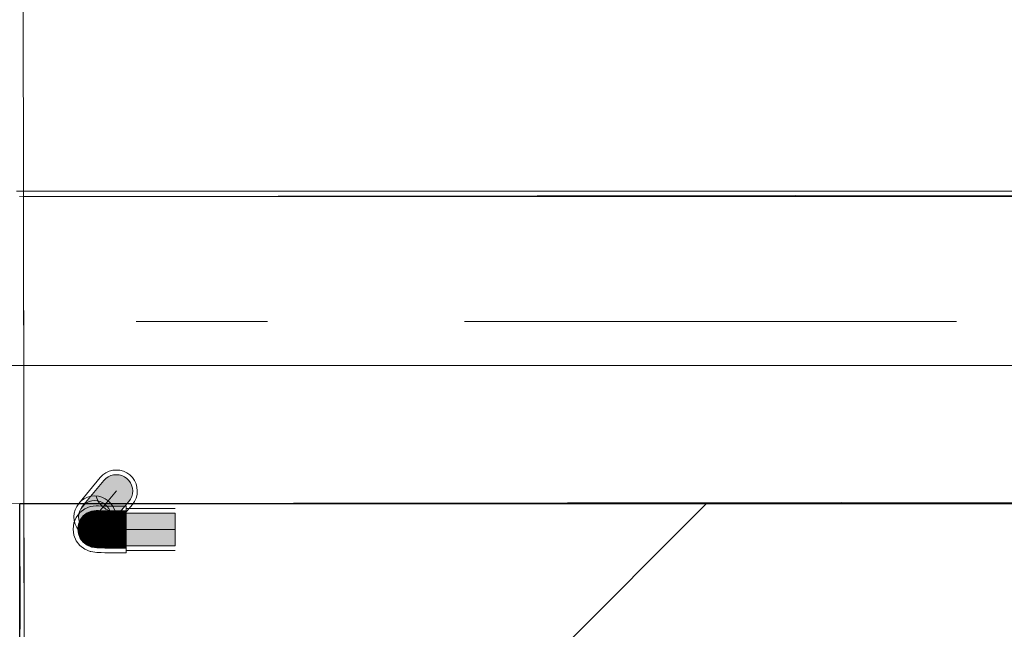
# Model space of a CAD drawing. Header units: millimetres. Extents: x -47038 to 86296, y -75637 to 48966.
# Tile 134 of 174: x -31913 to -30855, y 32450 to 33105. Entities that reach past the tile are written whole.
import ezdxf

# ---------------------------------------------------------------- set-up
doc = ezdxf.new("R2010")
doc.units = ezdxf.units.MM
for name, pattern in [('Przerywana', [564.444447, 282.222223, -282.222223]), ('Przerywana podwójnie', [109.361107, 52.916665, -21.166666, 14.111111, -21.166666]), ('Wipeout_Contour', [1000, 0, -1000])]:
    doc.linetypes.add(name, pattern=pattern)
for name, color, linetype, lineweight, true_color in [('103-Z Zakres opracowania_Nr_pióra__95', 7, 'Continuous', 140, 0x7c7c7c), ('153-Z Wodociągi_Nr_pióra__108', 7, 'Continuous', 20, 0x42bda7), ('153-Z Wodociągi_Nr_pióra__95', 7, 'Continuous', 20, 0x7c7c7c), ('410-K Osie główne_Nr_pióra__95', 7, 'Continuous', 20, 0x7c7c7c), ('420-K Ściany_Nr_pióra__95', 7, 'Continuous', 20, 0x7c7c7c), ('460 - Stropy_Nr_pióra__95', 7, 'Continuous', 20, 0x7c7c7c), ('Nowe_460 - Stropy_Nr_pióra__95', 7, 'Continuous', 13, 0x7c7c7c)]:
    doc.layers.add(name, color=color, linetype=linetype, lineweight=lineweight, true_color=true_color)
for name, color, linetype, lineweight in [('201-A Ppoż_Nr_pióra__31', 1, 'Continuous', 30), ('AP_zakres_Oopracowania', 7, 'Continuous', 5), ('XREF', 8, 'Continuous', 9)]:
    doc.layers.add(name, color=color, linetype=linetype, lineweight=lineweight)
doc.layers.add('420-K Ściany', color=7, linetype='Continuous')
doc.linetypes.add('PPOZ REI 60', pattern='A,0,[1,A.01 RZUT PARTERU1.Shx,S=1.984127,R=0,X=0,Y=0],-400,0', length=400)

# ---------------------------------------------------------------- blocks, each defined once
blk = doc.blocks.new('parter 2025.10.15')
at = {"layer": '153-Z Wodociągi_Nr_pióra__108', "linetype": 'Continuous', "lineweight": 5}
for points in [[(661.67, 2714.16), (661.92, 2714.33), (664.24, 2717.12), (663.99, 2716.94)], [(661.67, 2714.16), (661.92, 2714.33), (664.24, 2717.12), (663.99, 2716.94)], [(661.92, 2714.33), (662.19, 2714.46), (664.52, 2717.25), (664.24, 2717.12)], [(661.92, 2714.33), (662.19, 2714.46), (664.52, 2717.25), (664.24, 2717.12)], [(662.19, 2714.46), (662.49, 2714.54), (664.81, 2717.33), (664.52, 2717.25)], [(662.19, 2714.46), (662.49, 2714.54), (664.81, 2717.33), (664.52, 2717.25)], [(662.49, 2714.54), (662.79, 2714.57), (665.11, 2717.35), (664.81, 2717.33)], [(662.49, 2714.54), (662.79, 2714.57), (665.11, 2717.35), (664.81, 2717.33)], [(662.79, 2714.57), (663.1, 2714.54), (665.42, 2717.33), (665.11, 2717.35)], [(662.79, 2714.57), (663.1, 2714.54), (665.42, 2717.33), (665.11, 2717.35)], [(663.1, 2714.54), (663.39, 2714.47), (665.71, 2717.25), (665.42, 2717.33)], [(663.1, 2714.54), (663.39, 2714.47), (665.71, 2717.25), (665.42, 2717.33)], [(663.39, 2714.47), (663.67, 2714.34), (665.99, 2717.12), (665.71, 2717.25)], [(663.39, 2714.47), (663.67, 2714.34), (665.99, 2717.12), (665.71, 2717.25)], [(663.67, 2714.34), (663.92, 2714.16), (666.24, 2716.95), (665.99, 2717.12)], [(663.67, 2714.34), (663.92, 2714.16), (666.24, 2716.95), (665.99, 2717.12)], [(661.45, 2713.94), (661.67, 2714.16), (663.99, 2716.94), (663.78, 2716.73)], [(661.45, 2713.94), (661.67, 2714.16), (663.99, 2716.94), (663.78, 2716.73)], [(663.92, 2714.16), (664.13, 2713.95), (666.46, 2716.73), (666.24, 2716.95)], [(663.92, 2714.16), (664.13, 2713.95), (666.46, 2716.73), (666.24, 2716.95)], [(664.13, 2713.95), (664.31, 2713.7), (666.63, 2716.48), (666.46, 2716.73)], [(664.13, 2713.95), (664.31, 2713.7), (666.63, 2716.48), (666.46, 2716.73)], [(664.31, 2713.7), (664.44, 2713.42), (666.76, 2716.21), (666.63, 2716.48)], [(664.31, 2713.7), (664.44, 2713.42), (666.76, 2716.21), (666.63, 2716.48)], [(664.44, 2713.42), (664.52, 2713.13), (666.84, 2715.91), (666.76, 2716.21)], [(664.44, 2713.42), (664.52, 2713.13), (666.84, 2715.91), (666.76, 2716.21)], [(664.44, 2712.23), (664.31, 2711.95), (666.64, 2714.73), (666.77, 2715.01)], [(664.44, 2712.23), (664.31, 2711.95), (666.64, 2714.73), (666.77, 2715.01)], [(664.52, 2712.52), (664.44, 2712.23), (666.77, 2715.01), (666.84, 2715.31)], [(664.52, 2712.52), (664.44, 2712.23), (666.77, 2715.01), (666.84, 2715.31)], [(664.52, 2713.13), (664.55, 2712.83), (666.87, 2715.61), (666.84, 2715.91)], [(664.52, 2713.13), (664.55, 2712.83), (666.87, 2715.61), (666.84, 2715.91)], [(664.55, 2712.83), (664.52, 2712.52), (666.84, 2715.31), (666.87, 2715.61)], [(664.55, 2712.83), (664.52, 2712.52), (666.84, 2715.31), (666.87, 2715.61)], [(662.49, 2714.54), (661.05, 2712.82), (661.07, 2712.51), (662.79, 2714.57)], [(662.49, 2714.54), (661.05, 2712.82), (661.07, 2712.51), (662.79, 2714.57)], [(661.05, 2712.82), (662.49, 2714.54), (662.19, 2714.46), (661.07, 2713.12)], [(661.05, 2712.82), (662.49, 2714.54), (662.19, 2714.46), (661.07, 2713.12)], [(662.79, 2714.57), (661.07, 2712.51), (661.15, 2712.22), (663.1, 2714.54)], [(662.79, 2714.57), (661.07, 2712.51), (661.15, 2712.22), (663.1, 2714.54)], [(661.07, 2713.12), (662.19, 2714.46), (661.92, 2714.33), (661.15, 2713.41)], [(661.07, 2713.12), (662.19, 2714.46), (661.92, 2714.33), (661.15, 2713.41)], [(663.1, 2714.54), (661.15, 2712.22), (661.28, 2711.94), (663.39, 2714.47)], [(663.1, 2714.54), (661.15, 2712.22), (661.28, 2711.94), (663.39, 2714.47)], [(661.15, 2713.41), (661.92, 2714.33), (661.67, 2714.16), (661.28, 2713.69)], [(661.15, 2713.41), (661.92, 2714.33), (661.67, 2714.16), (661.28, 2713.69)], [(663.39, 2714.47), (661.28, 2711.94), (661.46, 2711.69), (663.67, 2714.34)], [(663.39, 2714.47), (661.28, 2711.94), (661.46, 2711.69), (663.67, 2714.34)], [(661.28, 2713.69), (661.67, 2714.16), (661.45, 2713.94)], [(661.28, 2713.69), (661.67, 2714.16), (661.45, 2713.94)], [(663.67, 2714.34), (661.46, 2711.69), (661.68, 2711.48), (663.92, 2714.16)], [(663.67, 2714.34), (661.46, 2711.69), (661.68, 2711.48), (663.92, 2714.16)], [(663.92, 2714.16), (661.68, 2711.48), (661.93, 2711.3), (664.13, 2713.95)], [(663.92, 2714.16), (661.68, 2711.48), (661.93, 2711.3), (664.13, 2713.95)], [(664.13, 2713.95), (661.93, 2711.3), (662.2, 2711.17), (664.31, 2713.7)], [(664.13, 2713.95), (661.93, 2711.3), (662.2, 2711.17), (664.31, 2713.7)], [(664.31, 2711.95), (664.14, 2711.7), (666.46, 2714.48), (666.64, 2714.73)], [(664.31, 2711.95), (664.14, 2711.7), (666.46, 2714.48), (666.64, 2714.73)], [(661.54, 2712.92), (661.22, 2712.51), (661.31, 2712.49), (661.62, 2712.91)], [(661.54, 2712.92), (661.22, 2712.51), (661.31, 2712.49), (661.62, 2712.91)], [(661.62, 2712.91), (661.31, 2712.49), (661.58, 2712.48), (661.88, 2712.89)], [(661.62, 2712.91), (661.31, 2712.49), (661.58, 2712.48), (661.88, 2712.89)], [(661.96, 2713.24), (661.54, 2712.92), (661.62, 2712.91), (662.03, 2713.23)], [(661.96, 2713.24), (661.54, 2712.92), (661.62, 2712.91), (662.03, 2713.23)], [(662.03, 2712.46), (662.3, 2712.88), (661.88, 2712.89), (661.58, 2712.48)], [(662.03, 2712.46), (662.3, 2712.88), (661.88, 2712.89), (661.58, 2712.48)], [(661.62, 2712.91), (661.88, 2712.89), (662.26, 2713.21), (662.03, 2713.23)], [(661.62, 2712.91), (661.88, 2712.89), (662.26, 2713.21), (662.03, 2713.23)], [(662.26, 2713.21), (661.88, 2712.89), (662.3, 2712.88), (662.65, 2713.2)], [(662.26, 2713.21), (661.88, 2712.89), (662.3, 2712.88), (662.65, 2713.2)], [(661.96, 2713.24), (662.03, 2713.23), (662.5, 2713.43), (662.44, 2713.44)], [(661.96, 2713.24), (662.03, 2713.23), (662.5, 2713.43), (662.44, 2713.44)], [(662.5, 2713.43), (662.03, 2713.23), (662.26, 2713.21), (662.71, 2713.42)], [(662.5, 2713.43), (662.03, 2713.23), (662.26, 2713.21), (662.71, 2713.42)], [(662.03, 2712.46), (662.65, 2712.45), (662.87, 2712.87), (662.3, 2712.88)], [(662.03, 2712.46), (662.65, 2712.45), (662.87, 2712.87), (662.3, 2712.88)], [(664.31, 2713.7), (662.2, 2711.17), (662.5, 2711.1), (664.44, 2713.42)], [(664.31, 2713.7), (662.2, 2711.17), (662.5, 2711.1), (664.44, 2713.42)], [(662.26, 2713.21), (662.65, 2713.2), (663.05, 2713.41), (662.71, 2713.42)], [(662.26, 2713.21), (662.65, 2713.2), (663.05, 2713.41), (662.71, 2713.42)], [(662.3, 2712.88), (662.87, 2712.87), (663.17, 2713.19), (662.65, 2713.2)], [(662.3, 2712.88), (662.87, 2712.87), (663.17, 2713.19), (662.65, 2713.2)], [(662.5, 2713.43), (663.01, 2713.5), (662.96, 2713.51), (662.44, 2713.44)], [(662.5, 2713.43), (663.01, 2713.5), (662.96, 2713.51), (662.44, 2713.44)], [(663.01, 2713.5), (662.5, 2713.43), (662.71, 2713.42), (663.19, 2713.49)], [(663.01, 2713.5), (662.5, 2713.43), (662.71, 2713.42), (663.19, 2713.49)], [(664.44, 2713.42), (662.5, 2711.1), (662.8, 2711.07), (664.52, 2713.13)], [(664.44, 2713.42), (662.5, 2711.1), (662.8, 2711.07), (664.52, 2713.13)], [(663.17, 2713.19), (663.51, 2713.4), (663.05, 2713.41), (662.65, 2713.2)], [(663.17, 2713.19), (663.51, 2713.4), (663.05, 2713.41), (662.65, 2713.2)], [(662.65, 2712.45), (663.4, 2712.44), (663.57, 2712.86), (662.87, 2712.87)], [(662.65, 2712.45), (663.4, 2712.44), (663.57, 2712.86), (662.87, 2712.87)], [(662.71, 2713.42), (663.05, 2713.41), (663.48, 2713.48), (663.19, 2713.49)], [(662.71, 2713.42), (663.05, 2713.41), (663.48, 2713.48), (663.19, 2713.49)], [(664.52, 2713.13), (662.8, 2711.07), (663.11, 2711.1), (664.55, 2712.83)], [(664.52, 2713.13), (662.8, 2711.07), (663.11, 2711.1), (664.55, 2712.83)], [(662.87, 2712.87), (663.57, 2712.86), (663.81, 2713.18), (663.17, 2713.19)], [(662.87, 2712.87), (663.57, 2712.86), (663.81, 2713.18), (663.17, 2713.19)], [(662.96, 2713.51), (663.01, 2713.5), (663.05, 2713.5)], [(662.96, 2713.51), (663.01, 2713.5), (663.05, 2713.5)], [(663.05, 2713.41), (663.51, 2713.4), (663.88, 2713.47), (663.48, 2713.48)], [(663.05, 2713.41), (663.51, 2713.4), (663.88, 2713.47), (663.48, 2713.48)], [(663.51, 2713.4), (663.17, 2713.19), (663.81, 2713.18), (664.08, 2713.39)], [(663.51, 2713.4), (663.17, 2713.19), (663.81, 2713.18), (664.08, 2713.39)], [(663.57, 2712.86), (663.4, 2712.44), (664.25, 2712.43), (664.38, 2712.85)], [(663.57, 2712.86), (663.4, 2712.44), (664.25, 2712.43), (664.38, 2712.85)], [(663.51, 2713.4), (664.08, 2713.39), (664.37, 2713.47), (663.88, 2713.47)], [(663.51, 2713.4), (664.08, 2713.39), (664.37, 2713.47), (663.88, 2713.47)], [(663.57, 2712.86), (664.38, 2712.85), (664.54, 2713.18), (663.81, 2713.18)], [(663.57, 2712.86), (664.38, 2712.85), (664.54, 2713.18), (663.81, 2713.18)], [(664.08, 2713.39), (663.81, 2713.18), (664.54, 2713.18), (664.72, 2713.38)], [(664.08, 2713.39), (663.81, 2713.18), (664.54, 2713.18), (664.72, 2713.38)], [(664.08, 2713.39), (664.72, 2713.38), (664.92, 2713.46), (664.37, 2713.47)], [(664.08, 2713.39), (664.72, 2713.38), (664.92, 2713.46), (664.37, 2713.47)], [(664.38, 2712.85), (665.25, 2712.85), (665.33, 2713.17), (664.54, 2713.18)], [(664.38, 2712.85), (665.25, 2712.85), (665.33, 2713.17), (664.54, 2713.18)], [(664.72, 2713.38), (664.54, 2713.18), (665.33, 2713.17), (665.43, 2713.38)], [(664.72, 2713.38), (664.54, 2713.18), (665.33, 2713.17), (665.43, 2713.38)], [(664.92, 2713.46), (664.72, 2713.38), (665.43, 2713.38), (665.53, 2713.46)], [(664.92, 2713.46), (664.72, 2713.38), (665.43, 2713.38), (665.53, 2713.46)], [(665.25, 2712.85), (666.16, 2712.85), (666.16, 2713.17), (665.33, 2713.17)], [(665.25, 2712.85), (666.16, 2712.85), (666.16, 2713.17), (665.33, 2713.17)], [(666.16, 2713.17), (666.16, 2713.38), (665.43, 2713.38), (665.33, 2713.17)], [(666.16, 2713.17), (666.16, 2713.38), (665.43, 2713.38), (665.33, 2713.17)], [(665.53, 2713.46), (665.43, 2713.38), (666.16, 2713.38), (666.16, 2713.46)], [(665.53, 2713.46), (665.43, 2713.38), (666.16, 2713.38), (666.16, 2713.46)], [(671.44, 2709.71), (671.44, 2713.21), (666.16, 2713.21), (666.16, 2709.71)], [(671.44, 2709.71), (671.44, 2713.21), (666.16, 2713.21), (666.16, 2709.71)], [(661.03, 2712.03), (660.96, 2711.51), (661.05, 2711.49), (661.11, 2712.01)], [(661.03, 2712.03), (660.96, 2711.51), (661.05, 2711.49), (661.11, 2712.01)], [(661.03, 2712.03), (661.11, 2712.01), (661.31, 2712.49), (661.22, 2712.51)], [(661.03, 2712.03), (661.11, 2712.01), (661.31, 2712.49), (661.22, 2712.51)], [(661.05, 2711.49), (661.33, 2711.48), (661.4, 2711.99), (661.11, 2712.01)], [(661.05, 2711.49), (661.33, 2711.48), (661.4, 2711.99), (661.11, 2712.01)], [(661.31, 2712.49), (661.11, 2712.01), (661.4, 2711.99), (661.58, 2712.48)], [(661.31, 2712.49), (661.11, 2712.01), (661.4, 2711.99), (661.58, 2712.48)], [(661.81, 2711.46), (661.87, 2711.98), (661.4, 2711.99), (661.33, 2711.48)], [(661.81, 2711.46), (661.87, 2711.98), (661.4, 2711.99), (661.33, 2711.48)], [(661.87, 2711.98), (662.03, 2712.46), (661.58, 2712.48), (661.4, 2711.99)], [(661.87, 2711.98), (662.03, 2712.46), (661.58, 2712.48), (661.4, 2711.99)], [(661.81, 2711.46), (662.46, 2711.45), (662.5, 2711.97), (661.87, 2711.98)], [(661.81, 2711.46), (662.46, 2711.45), (662.5, 2711.97), (661.87, 2711.98)], [(662.03, 2712.46), (661.87, 2711.98), (662.5, 2711.97), (662.65, 2712.45)], [(662.03, 2712.46), (661.87, 2711.98), (662.5, 2711.97), (662.65, 2712.45)], [(663.25, 2711.44), (663.28, 2711.96), (662.5, 2711.97), (662.46, 2711.45)], [(663.25, 2711.44), (663.28, 2711.96), (662.5, 2711.97), (662.46, 2711.45)], [(663.28, 2711.96), (663.4, 2712.44), (662.65, 2712.45), (662.5, 2711.97)], [(663.28, 2711.96), (663.4, 2712.44), (662.65, 2712.45), (662.5, 2711.97)], [(664.55, 2712.83), (663.11, 2711.1), (663.4, 2711.18), (664.52, 2712.52)], [(664.55, 2712.83), (663.11, 2711.1), (663.4, 2711.18), (664.52, 2712.52)], [(663.25, 2711.44), (664.15, 2711.43), (664.18, 2711.95), (663.28, 2711.96)], [(663.25, 2711.44), (664.15, 2711.43), (664.18, 2711.95), (663.28, 2711.96)], [(663.4, 2712.44), (663.28, 2711.96), (664.18, 2711.95), (664.25, 2712.43)], [(663.4, 2712.44), (663.28, 2711.96), (664.18, 2711.95), (664.25, 2712.43)], [(664.52, 2712.52), (663.4, 2711.18), (663.68, 2711.31), (664.44, 2712.23)], [(664.52, 2712.52), (663.4, 2711.18), (663.68, 2711.31), (664.44, 2712.23)], [(664.44, 2712.23), (663.68, 2711.31), (663.93, 2711.48), (664.31, 2711.95)], [(664.44, 2712.23), (663.68, 2711.31), (663.93, 2711.48), (664.31, 2711.95)], [(664.31, 2711.95), (663.93, 2711.48), (664.14, 2711.7)], [(664.31, 2711.95), (663.93, 2711.48), (664.14, 2711.7)], [(664.18, 2711.95), (664.15, 2711.43), (665.13, 2711.43), (665.15, 2711.94)], [(664.18, 2711.95), (664.15, 2711.43), (665.13, 2711.43), (665.15, 2711.94)], [(664.18, 2711.95), (665.15, 2711.94), (665.19, 2712.43), (664.25, 2712.43)], [(664.18, 2711.95), (665.15, 2711.94), (665.19, 2712.43), (664.25, 2712.43)], [(664.38, 2712.85), (664.25, 2712.43), (665.19, 2712.43), (665.25, 2712.85)], [(664.38, 2712.85), (664.25, 2712.43), (665.19, 2712.43), (665.25, 2712.85)], [(665.15, 2711.94), (665.13, 2711.43), (666.16, 2711.42), (666.16, 2711.94)], [(665.15, 2711.94), (665.13, 2711.43), (666.16, 2711.42), (666.16, 2711.94)], [(665.19, 2712.43), (665.15, 2711.94), (666.16, 2711.94), (666.16, 2712.43)], [(665.19, 2712.43), (665.15, 2711.94), (666.16, 2711.94), (666.16, 2712.43)], [(665.19, 2712.43), (666.16, 2712.43), (666.16, 2712.85), (665.25, 2712.85)], [(665.19, 2712.43), (666.16, 2712.43), (666.16, 2712.85), (665.25, 2712.85)], [(660.96, 2711.51), (661.03, 2710.99), (661.11, 2710.98), (661.05, 2711.49)], [(660.96, 2711.51), (661.03, 2710.99), (661.11, 2710.98), (661.05, 2711.49)], [(661.03, 2710.99), (661.22, 2710.51), (661.31, 2710.49), (661.11, 2710.98)], [(661.03, 2710.99), (661.22, 2710.51), (661.31, 2710.49), (661.11, 2710.98)], [(661.05, 2711.49), (661.11, 2710.98), (661.4, 2710.96), (661.33, 2711.48)], [(661.05, 2711.49), (661.11, 2710.98), (661.4, 2710.96), (661.33, 2711.48)], [(661.11, 2710.98), (661.31, 2710.49), (661.58, 2710.48), (661.4, 2710.96)], [(661.11, 2710.98), (661.31, 2710.49), (661.58, 2710.48), (661.4, 2710.96)], [(661.87, 2710.95), (661.81, 2711.46), (661.33, 2711.48), (661.4, 2710.96)], [(661.87, 2710.95), (661.81, 2711.46), (661.33, 2711.48), (661.4, 2710.96)], [(662.03, 2710.46), (661.87, 2710.95), (661.4, 2710.96), (661.58, 2710.48)], [(662.03, 2710.46), (661.87, 2710.95), (661.4, 2710.96), (661.58, 2710.48)], [(662.46, 2711.45), (661.81, 2711.46), (661.87, 2710.95), (662.5, 2710.93)], [(662.46, 2711.45), (661.81, 2711.46), (661.87, 2710.95), (662.5, 2710.93)], [(662.5, 2710.93), (661.87, 2710.95), (662.03, 2710.46), (662.65, 2710.45)], [(662.5, 2710.93), (661.87, 2710.95), (662.03, 2710.46), (662.65, 2710.45)], [(663.28, 2710.92), (663.25, 2711.44), (662.46, 2711.45), (662.5, 2710.93)], [(663.28, 2710.92), (663.25, 2711.44), (662.46, 2711.45), (662.5, 2710.93)], [(663.4, 2710.44), (663.28, 2710.92), (662.5, 2710.93), (662.65, 2710.45)], [(663.4, 2710.44), (663.28, 2710.92), (662.5, 2710.93), (662.65, 2710.45)], [(664.15, 2711.43), (663.25, 2711.44), (663.28, 2710.92), (664.18, 2710.91)], [(664.15, 2711.43), (663.25, 2711.44), (663.28, 2710.92), (664.18, 2710.91)], [(664.18, 2710.91), (663.28, 2710.92), (663.4, 2710.44), (664.25, 2710.44)], [(664.18, 2710.91), (663.28, 2710.92), (663.4, 2710.44), (664.25, 2710.44)], [(664.15, 2711.43), (664.18, 2710.91), (665.15, 2710.91), (665.13, 2711.43)], [(664.15, 2711.43), (664.18, 2710.91), (665.15, 2710.91), (665.13, 2711.43)], [(665.15, 2710.91), (664.18, 2710.91), (664.25, 2710.44), (665.19, 2710.43)], [(665.15, 2710.91), (664.18, 2710.91), (664.25, 2710.44), (665.19, 2710.43)], [(665.13, 2711.43), (665.15, 2710.91), (666.16, 2710.91), (666.16, 2711.42)], [(665.13, 2711.43), (665.15, 2710.91), (666.16, 2710.91), (666.16, 2711.42)], [(666.16, 2710.91), (665.15, 2710.91), (665.19, 2710.43), (666.16, 2710.43)], [(666.16, 2710.91), (665.15, 2710.91), (665.19, 2710.43), (666.16, 2710.43)], [(661.31, 2710.49), (661.22, 2710.51), (661.54, 2710.09), (661.62, 2710.08)], [(661.31, 2710.49), (661.22, 2710.51), (661.54, 2710.09), (661.62, 2710.08)], [(661.31, 2710.49), (661.62, 2710.08), (661.88, 2710.07), (661.58, 2710.48)], [(661.31, 2710.49), (661.62, 2710.08), (661.88, 2710.07), (661.58, 2710.48)], [(661.54, 2710.09), (661.96, 2709.78), (662.03, 2709.76), (661.62, 2710.08)], [(661.54, 2710.09), (661.96, 2709.78), (662.03, 2709.76), (661.62, 2710.08)], [(662.3, 2710.05), (662.03, 2710.46), (661.58, 2710.48), (661.88, 2710.07)], [(662.3, 2710.05), (662.03, 2710.46), (661.58, 2710.48), (661.88, 2710.07)], [(661.88, 2710.07), (661.62, 2710.08), (662.03, 2709.76), (662.26, 2709.75)], [(661.88, 2710.07), (661.62, 2710.08), (662.03, 2709.76), (662.26, 2709.75)], [(661.88, 2710.07), (662.26, 2709.75), (662.65, 2709.74), (662.3, 2710.05)], [(661.88, 2710.07), (662.26, 2709.75), (662.65, 2709.74), (662.3, 2710.05)], [(661.96, 2709.78), (662.44, 2709.58), (662.5, 2709.57), (662.03, 2709.76)], [(661.96, 2709.78), (662.44, 2709.58), (662.5, 2709.57), (662.03, 2709.76)], [(662.03, 2710.46), (662.3, 2710.05), (662.87, 2710.04), (662.65, 2710.45)], [(662.03, 2710.46), (662.3, 2710.05), (662.87, 2710.04), (662.65, 2710.45)], [(662.03, 2709.76), (662.5, 2709.57), (662.71, 2709.55), (662.26, 2709.75)], [(662.03, 2709.76), (662.5, 2709.57), (662.71, 2709.55), (662.26, 2709.75)], [(662.65, 2709.74), (662.26, 2709.75), (662.71, 2709.55), (663.05, 2709.54)], [(662.65, 2709.74), (662.26, 2709.75), (662.71, 2709.55), (663.05, 2709.54)], [(662.87, 2710.04), (662.3, 2710.05), (662.65, 2709.74), (663.17, 2709.73)], [(662.87, 2710.04), (662.3, 2710.05), (662.65, 2709.74), (663.17, 2709.73)], [(662.65, 2710.45), (662.87, 2710.04), (663.57, 2710.03), (663.4, 2710.44)], [(662.65, 2710.45), (662.87, 2710.04), (663.57, 2710.03), (663.4, 2710.44)], [(663.51, 2709.53), (663.17, 2709.73), (662.65, 2709.74), (663.05, 2709.54)], [(663.51, 2709.53), (663.17, 2709.73), (662.65, 2709.74), (663.05, 2709.54)], [(663.57, 2710.03), (662.87, 2710.04), (663.17, 2709.73), (663.81, 2709.72)], [(663.57, 2710.03), (662.87, 2710.04), (663.17, 2709.73), (663.81, 2709.72)], [(663.81, 2709.72), (663.17, 2709.73), (663.51, 2709.53), (664.08, 2709.53)], [(663.81, 2709.72), (663.17, 2709.73), (663.51, 2709.53), (664.08, 2709.53)], [(663.4, 2710.44), (663.57, 2710.03), (664.38, 2710.03), (664.25, 2710.44)], [(663.4, 2710.44), (663.57, 2710.03), (664.38, 2710.03), (664.25, 2710.44)], [(664.38, 2710.03), (663.57, 2710.03), (663.81, 2709.72), (664.54, 2709.71)], [(664.38, 2710.03), (663.57, 2710.03), (663.81, 2709.72), (664.54, 2709.71)], [(663.81, 2709.72), (664.08, 2709.53), (664.72, 2709.52), (664.54, 2709.71)], [(663.81, 2709.72), (664.08, 2709.53), (664.72, 2709.52), (664.54, 2709.71)], [(664.25, 2710.44), (664.38, 2710.03), (665.25, 2710.02), (665.19, 2710.43)], [(664.25, 2710.44), (664.38, 2710.03), (665.25, 2710.02), (665.19, 2710.43)], [(665.25, 2710.02), (664.38, 2710.03), (664.54, 2709.71), (665.33, 2709.71)], [(665.25, 2710.02), (664.38, 2710.03), (664.54, 2709.71), (665.33, 2709.71)], [(665.33, 2709.71), (664.54, 2709.71), (664.72, 2709.52), (665.43, 2709.52)], [(665.33, 2709.71), (664.54, 2709.71), (664.72, 2709.52), (665.43, 2709.52)], [(666.16, 2710.43), (665.19, 2710.43), (665.25, 2710.02), (666.16, 2710.02)], [(666.16, 2710.43), (665.19, 2710.43), (665.25, 2710.02), (666.16, 2710.02)], [(666.16, 2710.02), (665.25, 2710.02), (665.33, 2709.71), (666.16, 2709.71)], [(666.16, 2710.02), (665.25, 2710.02), (665.33, 2709.71), (666.16, 2709.71)], [(666.16, 2709.52), (666.16, 2709.71), (665.33, 2709.71), (665.43, 2709.52)], [(666.16, 2709.52), (666.16, 2709.71), (665.33, 2709.71), (665.43, 2709.52)], [(662.71, 2709.55), (662.5, 2709.57), (663.01, 2709.5), (663.19, 2709.49)], [(662.71, 2709.55), (662.5, 2709.57), (663.01, 2709.5), (663.19, 2709.49)], [(663.05, 2709.54), (662.71, 2709.55), (663.19, 2709.49), (663.48, 2709.48)], [(663.05, 2709.54), (662.71, 2709.55), (663.19, 2709.49), (663.48, 2709.48)], [(663.05, 2709.54), (663.48, 2709.48), (663.88, 2709.47), (663.51, 2709.53)], [(663.05, 2709.54), (663.48, 2709.48), (663.88, 2709.47), (663.51, 2709.53)], [(664.08, 2709.53), (663.51, 2709.53), (663.88, 2709.47), (664.37, 2709.47)], [(664.08, 2709.53), (663.51, 2709.53), (663.88, 2709.47), (664.37, 2709.47)], [(664.08, 2709.53), (664.37, 2709.47), (664.92, 2709.46), (664.72, 2709.52)], [(664.08, 2709.53), (664.37, 2709.47), (664.92, 2709.46), (664.72, 2709.52)], [(665.43, 2709.52), (664.72, 2709.52), (664.92, 2709.46), (665.53, 2709.46)], [(665.43, 2709.52), (664.72, 2709.52), (664.92, 2709.46), (665.53, 2709.46)], [(666.16, 2709.52), (665.43, 2709.52), (665.53, 2709.46), (666.16, 2709.46)], [(666.16, 2709.52), (665.43, 2709.52), (665.53, 2709.46), (666.16, 2709.46)]]:
    blk.add_hatch(color=8, dxfattribs=at).paths.add_polyline_path(points)
at = {"layer": '103-Z Zakres opracowania_Nr_pióra__95', "color": 8, "linetype": 'Przerywana', "lineweight": 5}
blk.add_lwpolyline([(-45.53, 3079.65), (654.37, 3079.65), (654.37, 2747.81), (1099.75, 2747.81), (1099.75, 2276.77), (655.29, 2276.77), (655.29, -103.95), (-45.53, -103.95)], close=True, dxfattribs=at)
at = {"layer": '153-Z Wodociągi_Nr_pióra__95', "color": 8, "linetype": 'Continuous', "lineweight": 5}
for p, q in [((663.39, 2717.05), (663.67, 2717.32)), ((663.39, 2717.05), (663.67, 2717.32)), ((663.67, 2717.32), (663.99, 2717.55)), ((663.67, 2717.32), (663.99, 2717.55)), ((663.99, 2717.55), (664.34, 2717.72)), ((663.99, 2717.55), (664.34, 2717.72)), ((663.99, 2716.94), (664.24, 2717.12)), ((663.99, 2716.94), (664.24, 2717.12)), ((664.24, 2717.12), (664.52, 2717.25)), ((664.24, 2717.12), (664.52, 2717.25)), ((664.34, 2717.72), (664.72, 2717.82)), ((664.34, 2717.72), (664.72, 2717.82)), ((664.52, 2717.25), (664.81, 2717.33)), ((664.52, 2717.25), (664.81, 2717.33)), ((664.72, 2717.82), (665.11, 2717.85)), ((664.72, 2717.82), (665.11, 2717.85)), ((664.81, 2717.33), (665.11, 2717.35)), ((664.81, 2717.33), (665.11, 2717.35)), ((665.11, 2717.85), (665.5, 2717.82)), ((665.11, 2717.85), (665.5, 2717.82)), ((665.11, 2717.35), (665.42, 2717.33)), ((665.11, 2717.35), (665.42, 2717.33)), ((665.42, 2717.33), (665.71, 2717.25)), ((665.42, 2717.33), (665.71, 2717.25)), ((665.5, 2717.82), (665.88, 2717.72)), ((665.5, 2717.82), (665.88, 2717.72)), ((665.71, 2717.25), (665.99, 2717.12)), ((665.71, 2717.25), (665.99, 2717.12)), ((665.88, 2717.72), (666.24, 2717.56)), ((665.88, 2717.72), (666.24, 2717.56)), ((665.99, 2717.12), (666.24, 2716.95)), ((665.99, 2717.12), (666.24, 2716.95)), ((666.24, 2717.56), (666.56, 2717.33)), ((666.24, 2717.56), (666.56, 2717.33)), ((666.56, 2717.33), (666.84, 2717.06)), ((666.56, 2717.33), (666.84, 2717.06)), ((661.07, 2714.26), (663.39, 2717.05)), ((661.07, 2714.26), (663.39, 2717.05)), ((661.45, 2713.94), (663.78, 2716.73)), ((661.45, 2713.94), (663.78, 2716.73)), ((663.78, 2716.73), (663.99, 2716.94)), ((663.78, 2716.73), (663.99, 2716.94)), ((666.24, 2716.95), (666.46, 2716.73)), ((666.24, 2716.95), (666.46, 2716.73)), ((666.46, 2716.73), (666.63, 2716.48)), ((666.46, 2716.73), (666.63, 2716.48)), ((666.63, 2716.48), (666.76, 2716.21)), ((666.63, 2716.48), (666.76, 2716.21)), ((666.76, 2716.21), (666.84, 2715.91)), ((666.76, 2716.21), (666.84, 2715.91)), ((666.84, 2717.06), (667.06, 2716.73)), ((666.84, 2717.06), (667.06, 2716.73)), ((667.06, 2716.73), (667.23, 2716.38)), ((667.06, 2716.73), (667.23, 2716.38)), ((667.23, 2716.38), (667.33, 2716)), ((667.23, 2716.38), (667.33, 2716)), ((662.02, 2714.93), (662.4, 2715.03)), ((662.02, 2714.93), (662.4, 2715.03)), ((662.4, 2715.03), (662.79, 2715.07)), ((662.4, 2715.03), (662.79, 2715.07)), ((662.79, 2715.07), (663.18, 2715.04)), ((662.79, 2715.07), (663.18, 2715.04)), ((662.8, 2712.82), (665.12, 2715.6)), ((662.8, 2712.82), (665.12, 2715.6)), ((663.01, 2714.83), (662.95, 2715.06)), ((663.01, 2714.83), (662.95, 2715.06)), ((663.18, 2715.04), (663.56, 2714.94)), ((663.18, 2715.04), (663.56, 2714.94)), ((666.77, 2715.01), (666.64, 2714.73)), ((666.77, 2715.01), (666.64, 2714.73)), ((666.84, 2715.31), (666.77, 2715.01)), ((666.84, 2715.31), (666.77, 2715.01)), ((666.84, 2715.91), (666.87, 2715.61)), ((666.84, 2715.91), (666.87, 2715.61)), ((666.87, 2715.61), (666.84, 2715.31)), ((666.87, 2715.61), (666.84, 2715.31)), ((667.34, 2715.22), (667.24, 2714.84)), ((667.34, 2715.22), (667.24, 2714.84)), ((667.33, 2716), (667.37, 2715.61)), ((667.33, 2716), (667.37, 2715.61)), ((667.37, 2715.61), (667.34, 2715.22)), ((667.37, 2715.61), (667.34, 2715.22)), ((660.68, 2713.58), (660.85, 2713.94)), ((660.68, 2713.58), (660.85, 2713.94)), ((660.85, 2713.94), (661.07, 2714.26)), ((660.85, 2713.94), (661.07, 2714.26)), ((661.07, 2714.26), (661.35, 2714.54)), ((661.07, 2714.26), (661.35, 2714.54)), ((661.28, 2713.69), (661.45, 2713.94)), ((661.28, 2713.69), (661.45, 2713.94)), ((661.35, 2714.54), (661.67, 2714.77)), ((661.35, 2714.54), (661.67, 2714.77)), ((661.45, 2713.94), (661.67, 2714.16)), ((661.45, 2713.94), (661.67, 2714.16)), ((661.67, 2714.77), (662.02, 2714.93)), ((661.67, 2714.77), (662.02, 2714.93)), ((661.67, 2714.16), (661.92, 2714.33)), ((661.67, 2714.16), (661.92, 2714.33)), ((661.71, 2713.67), (662.31, 2713.92)), ((661.71, 2713.67), (662.31, 2713.92)), ((661.92, 2714.33), (662.19, 2714.46)), ((661.92, 2714.33), (662.19, 2714.46)), ((662.19, 2714.46), (662.49, 2714.54)), ((662.19, 2714.46), (662.49, 2714.54)), ((662.31, 2713.92), (662.96, 2714.01)), ((662.31, 2713.92), (662.96, 2714.01)), ((662.49, 2714.54), (662.79, 2714.57)), ((662.49, 2714.54), (662.79, 2714.57)), ((662.79, 2714.57), (663.1, 2714.54)), ((662.79, 2714.57), (663.1, 2714.54)), ((662.96, 2714.01), (663.05, 2714)), ((662.96, 2714.01), (663.05, 2714)), ((663.17, 2714.47), (663.01, 2714.83)), ((663.17, 2714.47), (663.01, 2714.83)), ((663.19, 2713.99), (663.01, 2714)), ((663.19, 2713.99), (663.01, 2714)), ((663.1, 2714.54), (663.39, 2714.47)), ((663.1, 2714.54), (663.39, 2714.47)), ((663.4, 2714.15), (663.17, 2714.47)), ((663.4, 2714.15), (663.17, 2714.47)), ((663.48, 2713.98), (663.19, 2713.99)), ((663.48, 2713.98), (663.19, 2713.99)), ((663.39, 2714.47), (663.67, 2714.34)), ((663.39, 2714.47), (663.67, 2714.34)), ((663.68, 2713.88), (663.4, 2714.15)), ((663.68, 2713.88), (663.4, 2714.15)), ((663.88, 2713.97), (663.48, 2713.98)), ((663.88, 2713.97), (663.48, 2713.98)), ((663.56, 2714.94), (663.92, 2714.77)), ((663.56, 2714.94), (663.92, 2714.77)), ((663.67, 2714.34), (663.92, 2714.16)), ((663.67, 2714.34), (663.92, 2714.16)), ((664.37, 2713.97), (663.88, 2713.97)), ((664.37, 2713.97), (663.88, 2713.97)), ((663.92, 2714.77), (664.24, 2714.55)), ((663.92, 2714.77), (664.24, 2714.55)), ((663.92, 2714.16), (664.13, 2713.95)), ((663.92, 2714.16), (664.13, 2713.95)), ((664.13, 2713.95), (664.31, 2713.7)), ((664.13, 2713.95), (664.31, 2713.7)), ((664.14, 2711.7), (666.46, 2714.48)), ((664.14, 2711.7), (666.46, 2714.48)), ((664.24, 2714.55), (664.52, 2714.27)), ((664.24, 2714.55), (664.52, 2714.27)), ((664.92, 2713.96), (664.37, 2713.97)), ((664.92, 2713.96), (664.37, 2713.97)), ((664.52, 2714.27), (664.74, 2713.95)), ((664.52, 2714.27), (664.74, 2713.95)), ((664.52, 2711.38), (666.85, 2714.16)), ((664.52, 2711.38), (666.85, 2714.16)), ((664.74, 2713.95), (664.91, 2713.6)), ((664.74, 2713.95), (664.91, 2713.6)), ((665.53, 2713.96), (664.92, 2713.96)), ((665.53, 2713.96), (664.92, 2713.96)), ((666.16, 2713.96), (665.53, 2713.96)), ((666.16, 2713.96), (665.53, 2713.96)), ((666.16, 2713.86), (666.16, 2713.96)), ((666.16, 2713.86), (666.16, 2713.96)), ((666.64, 2714.73), (666.46, 2714.48)), ((666.64, 2714.73), (666.46, 2714.48)), ((667.07, 2714.48), (666.85, 2714.16)), ((667.07, 2714.48), (666.85, 2714.16)), ((667.24, 2714.84), (667.07, 2714.48)), ((667.24, 2714.84), (667.07, 2714.48)), ((660.55, 2712.81), (660.58, 2713.2)), ((660.55, 2712.81), (660.58, 2713.2)), ((660.58, 2713.2), (660.68, 2713.58)), ((660.58, 2713.2), (660.68, 2713.58)), ((660.79, 2712.76), (661.19, 2713.28)), ((660.79, 2712.76), (661.19, 2713.28)), ((661.05, 2712.82), (661.07, 2713.12)), ((661.05, 2712.82), (661.07, 2713.12)), ((661.07, 2713.12), (661.15, 2713.41)), ((661.07, 2713.12), (661.15, 2713.41)), ((661.15, 2713.41), (661.28, 2713.69)), ((661.15, 2713.41), (661.28, 2713.69)), ((661.19, 2713.28), (661.71, 2713.67)), ((661.19, 2713.28), (661.71, 2713.67)), ((661.22, 2712.51), (661.54, 2712.92)), ((661.22, 2712.51), (661.54, 2712.92)), ((661.54, 2712.92), (661.96, 2713.24)), ((661.54, 2712.92), (661.96, 2713.24)), ((661.96, 2713.24), (662.44, 2713.44)), ((661.96, 2713.24), (662.44, 2713.44)), ((662.44, 2713.44), (662.96, 2713.51)), ((662.44, 2713.44), (662.96, 2713.51)), ((662.96, 2713.51), (663.05, 2713.5)), ((662.96, 2713.51), (663.05, 2713.5)), ((663.19, 2713.49), (663.01, 2713.5)), ((663.19, 2713.49), (663.01, 2713.5)), ((663.48, 2713.48), (663.19, 2713.49)), ((663.48, 2713.48), (663.19, 2713.49)), ((663.88, 2713.47), (663.48, 2713.48)), ((663.88, 2713.47), (663.48, 2713.48)), ((664, 2713.65), (663.68, 2713.88)), ((664, 2713.65), (663.68, 2713.88)), ((664.37, 2713.47), (663.88, 2713.47)), ((664.37, 2713.47), (663.88, 2713.47)), ((664.36, 2713.49), (664, 2713.65)), ((664.36, 2713.49), (664, 2713.65)), ((664.31, 2713.7), (664.44, 2713.42)), ((664.31, 2713.7), (664.44, 2713.42)), ((664.74, 2713.39), (664.36, 2713.49)), ((664.74, 2713.39), (664.36, 2713.49)), ((664.92, 2713.46), (664.37, 2713.47)), ((664.92, 2713.46), (664.37, 2713.47)), ((664.44, 2713.42), (664.52, 2713.13)), ((664.44, 2713.42), (664.52, 2713.13)), ((664.52, 2713.13), (664.55, 2712.83)), ((664.52, 2713.13), (664.55, 2712.83)), ((664.97, 2713.37), (664.74, 2713.39)), ((664.97, 2713.37), (664.74, 2713.39)), ((664.91, 2713.6), (665.01, 2713.22)), ((664.91, 2713.6), (665.01, 2713.22)), ((665.53, 2713.46), (664.92, 2713.46)), ((665.53, 2713.46), (664.92, 2713.46)), ((665.01, 2713.22), (665.05, 2712.83)), ((665.01, 2713.22), (665.05, 2712.83)), ((666.16, 2713.46), (665.53, 2713.46)), ((666.16, 2713.46), (665.53, 2713.46)), ((666.16, 2713.6), (666.16, 2713.86)), ((666.16, 2713.6), (666.16, 2713.86)), ((671.44, 2713.71), (666.16, 2713.71)), ((671.44, 2713.71), (666.16, 2713.71)), ((666.16, 2713.2), (666.16, 2713.6)), ((666.16, 2713.2), (666.16, 2713.6)), ((666.16, 2713.38), (666.16, 2713.46)), ((666.16, 2713.38), (666.16, 2713.46)), ((666.16, 2713.17), (666.16, 2713.38)), ((666.16, 2713.17), (666.16, 2713.38)), ((666.16, 2712.67), (666.16, 2713.2)), ((666.16, 2712.67), (666.16, 2713.2)), ((666.16, 2712.85), (666.16, 2713.17)), ((666.16, 2712.85), (666.16, 2713.17)), ((660.46, 2711.51), (660.54, 2712.16)), ((660.46, 2711.51), (660.54, 2712.16)), ((660.54, 2712.16), (660.79, 2712.76)), ((660.54, 2712.16), (660.79, 2712.76)), ((660.58, 2712.42), (660.55, 2712.81)), ((660.58, 2712.42), (660.55, 2712.81)), ((660.68, 2712.05), (660.58, 2712.42)), ((660.68, 2712.05), (660.58, 2712.42)), ((660.85, 2711.69), (660.68, 2712.05)), ((660.85, 2711.69), (660.68, 2712.05)), ((660.96, 2711.51), (661.03, 2712.03)), ((660.96, 2711.51), (661.03, 2712.03)), ((661.03, 2712.03), (661.22, 2712.51)), ((661.03, 2712.03), (661.22, 2712.51)), ((661.07, 2712.51), (661.05, 2712.82)), ((661.07, 2712.51), (661.05, 2712.82)), ((661.15, 2712.22), (661.07, 2712.51)), ((661.15, 2712.22), (661.07, 2712.51)), ((661.28, 2711.94), (661.15, 2712.22)), ((661.28, 2711.94), (661.15, 2712.22)), ((661.46, 2711.69), (661.28, 2711.94)), ((661.46, 2711.69), (661.28, 2711.94)), ((664.31, 2711.95), (664.14, 2711.7)), ((664.31, 2711.95), (664.14, 2711.7)), ((664.44, 2712.23), (664.31, 2711.95)), ((664.44, 2712.23), (664.31, 2711.95)), ((664.52, 2712.52), (664.44, 2712.23)), ((664.52, 2712.52), (664.44, 2712.23)), ((664.55, 2712.83), (664.52, 2712.52)), ((664.55, 2712.83), (664.52, 2712.52)), ((664.91, 2712.06), (664.75, 2711.7)), ((664.91, 2712.06), (664.75, 2711.7)), ((665.01, 2712.44), (664.91, 2712.06)), ((665.01, 2712.44), (664.91, 2712.06)), ((665.05, 2712.83), (665.01, 2712.44)), ((665.05, 2712.83), (665.01, 2712.44)), ((666.16, 2712.43), (666.16, 2712.85)), ((666.16, 2712.43), (666.16, 2712.85)), ((666.16, 2712.07), (666.16, 2712.67)), ((666.16, 2712.07), (666.16, 2712.67)), ((666.16, 2711.94), (666.16, 2712.43)), ((666.16, 2711.94), (666.16, 2712.43)), ((666.16, 2711.42), (666.16, 2712.07)), ((666.16, 2711.42), (666.16, 2712.07)), ((666.16, 2711.42), (666.16, 2711.94)), ((666.16, 2711.42), (666.16, 2711.94)), ((660.54, 2710.86), (660.46, 2711.51)), ((660.54, 2710.86), (660.46, 2711.51)), ((660.79, 2710.26), (660.54, 2710.86)), ((660.79, 2710.26), (660.54, 2710.86)), ((661.08, 2711.37), (660.85, 2711.69)), ((661.08, 2711.37), (660.85, 2711.69)), ((661.03, 2710.99), (660.96, 2711.51)), ((661.03, 2710.99), (660.96, 2711.51)), ((661.22, 2710.51), (661.03, 2710.99)), ((661.22, 2710.51), (661.03, 2710.99)), ((661.36, 2711.09), (661.08, 2711.37)), ((661.36, 2711.09), (661.08, 2711.37)), ((661.68, 2710.87), (661.36, 2711.09)), ((661.68, 2710.87), (661.36, 2711.09)), ((661.68, 2711.48), (661.46, 2711.69)), ((661.68, 2711.48), (661.46, 2711.69)), ((661.93, 2711.3), (661.68, 2711.48)), ((661.93, 2711.3), (661.68, 2711.48)), ((662.03, 2710.7), (661.68, 2710.87)), ((662.03, 2710.7), (661.68, 2710.87)), ((662.2, 2711.17), (661.93, 2711.3)), ((662.2, 2711.17), (661.93, 2711.3)), ((662.5, 2711.1), (662.2, 2711.17)), ((662.5, 2711.1), (662.2, 2711.17)), ((662.8, 2711.07), (662.5, 2711.1)), ((662.8, 2711.07), (662.5, 2711.1)), ((663.11, 2711.1), (662.8, 2711.07)), ((663.11, 2711.1), (662.8, 2711.07)), ((662.96, 2711.51), (663.01, 2711.5)), ((662.96, 2711.51), (663.01, 2711.5)), ((663.01, 2711.5), (663.19, 2711.49)), ((663.01, 2711.5), (663.19, 2711.49)), ((663.4, 2711.18), (663.11, 2711.1)), ((663.4, 2711.18), (663.11, 2711.1)), ((663.19, 2711.49), (663.48, 2711.48)), ((663.19, 2711.49), (663.48, 2711.48)), ((663.68, 2711.31), (663.4, 2711.18)), ((663.68, 2711.31), (663.4, 2711.18)), ((663.48, 2711.48), (663.88, 2711.47)), ((663.48, 2711.48), (663.88, 2711.47)), ((663.93, 2710.88), (663.57, 2710.71)), ((663.93, 2710.88), (663.57, 2710.71)), ((663.93, 2711.48), (663.68, 2711.31)), ((663.93, 2711.48), (663.68, 2711.31)), ((663.88, 2711.47), (664.37, 2711.47)), ((663.88, 2711.47), (664.37, 2711.47)), ((664.14, 2711.7), (663.93, 2711.48)), ((664.14, 2711.7), (663.93, 2711.48)), ((664.25, 2711.1), (663.93, 2710.88)), ((664.25, 2711.1), (663.93, 2710.88)), ((664.52, 2711.38), (664.25, 2711.1)), ((664.52, 2711.38), (664.25, 2711.1)), ((664.37, 2711.47), (664.92, 2711.46)), ((664.37, 2711.47), (664.92, 2711.46)), ((664.75, 2711.7), (664.52, 2711.38)), ((664.75, 2711.7), (664.52, 2711.38)), ((664.92, 2711.46), (665.53, 2711.46)), ((664.92, 2711.46), (665.53, 2711.46)), ((665.53, 2711.46), (666.16, 2711.46)), ((665.53, 2711.46), (666.16, 2711.46)), ((671.44, 2711.46), (666.16, 2711.46)), ((671.44, 2711.46), (666.16, 2711.46)), ((666.16, 2710.91), (666.16, 2711.42)), ((666.16, 2710.77), (666.16, 2711.42)), ((666.16, 2710.91), (666.16, 2711.42)), ((666.16, 2710.77), (666.16, 2711.42)), ((666.16, 2710.43), (666.16, 2710.91)), ((666.16, 2710.43), (666.16, 2710.91)), ((666.16, 2710.17), (666.16, 2710.77)), ((666.16, 2710.17), (666.16, 2710.77)), ((661.19, 2709.74), (660.79, 2710.26)), ((661.19, 2709.74), (660.79, 2710.26)), ((661.71, 2709.34), (661.19, 2709.74)), ((661.71, 2709.34), (661.19, 2709.74)), ((661.54, 2710.09), (661.22, 2710.51)), ((661.54, 2710.09), (661.22, 2710.51)), ((661.96, 2709.78), (661.54, 2710.09)), ((661.96, 2709.78), (661.54, 2710.09)), ((662.44, 2709.58), (661.96, 2709.78)), ((662.44, 2709.58), (661.96, 2709.78)), ((662.41, 2710.6), (662.03, 2710.7)), ((662.41, 2710.6), (662.03, 2710.7)), ((662.8, 2710.57), (662.41, 2710.6)), ((662.8, 2710.57), (662.41, 2710.6)), ((663.19, 2710.61), (662.8, 2710.57)), ((663.19, 2710.61), (662.8, 2710.57)), ((663.57, 2710.71), (663.19, 2710.61)), ((663.57, 2710.71), (663.19, 2710.61)), ((666.16, 2710.02), (666.16, 2710.43)), ((666.16, 2710.02), (666.16, 2710.43)), ((666.16, 2709.66), (666.16, 2710.17)), ((666.16, 2709.66), (666.16, 2710.17)), ((666.16, 2709.71), (666.16, 2710.02)), ((666.16, 2709.71), (666.16, 2710.02)), ((666.16, 2709.52), (666.16, 2709.71)), ((666.16, 2709.52), (666.16, 2709.71)), ((662.31, 2709.09), (661.71, 2709.34)), ((662.31, 2709.09), (661.71, 2709.34)), ((662.37, 2709.08), (662.31, 2709.09)), ((662.37, 2709.08), (662.31, 2709.09)), ((663.01, 2709), (662.37, 2709.08)), ((663.01, 2709), (662.37, 2709.08)), ((662.5, 2709.57), (662.44, 2709.58)), ((662.5, 2709.57), (662.44, 2709.58)), ((663.01, 2709.5), (662.5, 2709.57)), ((663.01, 2709.5), (662.5, 2709.57)), ((663.19, 2709.49), (663.01, 2709.5)), ((663.19, 2709.49), (663.01, 2709.5)), ((663.19, 2708.99), (663.01, 2709)), ((663.19, 2708.99), (663.01, 2709)), ((663.48, 2709.48), (663.19, 2709.49)), ((663.48, 2709.48), (663.19, 2709.49)), ((663.48, 2708.98), (663.19, 2708.99)), ((663.48, 2708.98), (663.19, 2708.99)), ((663.88, 2709.47), (663.48, 2709.48)), ((663.88, 2709.47), (663.48, 2709.48)), ((663.88, 2708.97), (663.48, 2708.98)), ((663.88, 2708.97), (663.48, 2708.98)), ((664.37, 2709.47), (663.88, 2709.47)), ((664.37, 2709.47), (663.88, 2709.47)), ((664.37, 2708.97), (663.88, 2708.97)), ((664.37, 2708.97), (663.88, 2708.97)), ((664.92, 2709.46), (664.37, 2709.47)), ((664.92, 2709.46), (664.37, 2709.47)), ((664.92, 2708.96), (664.37, 2708.97)), ((664.92, 2708.96), (664.37, 2708.97)), ((665.53, 2709.46), (664.92, 2709.46)), ((665.53, 2709.46), (664.92, 2709.46)), ((665.53, 2708.96), (664.92, 2708.96)), ((665.53, 2708.96), (664.92, 2708.96)), ((666.16, 2709.46), (665.53, 2709.46)), ((666.16, 2709.46), (665.53, 2709.46)), ((666.16, 2708.96), (665.53, 2708.96)), ((666.16, 2708.96), (665.53, 2708.96)), ((666.16, 2709.27), (666.16, 2709.66)), ((666.16, 2709.27), (666.16, 2709.66)), ((666.16, 2709.46), (666.16, 2709.52)), ((666.16, 2709.46), (666.16, 2709.52)), ((666.16, 2709.03), (666.16, 2709.27)), ((666.16, 2709.03), (666.16, 2709.27)), ((666.16, 2709.21), (671.44, 2709.21)), ((666.16, 2709.21), (671.44, 2709.21)), ((666.16, 2708.96), (666.16, 2709.03)), ((666.16, 2708.96), (666.16, 2709.03))]:
    blk.add_line(p, q, dxfattribs=at)
at = {"layer": '153-Z Wodociągi_Nr_pióra__95', "color": 8, "linetype": 'Continuous', "lineweight": 5, "flags": 128}
blk.add_lwpolyline([(671.44, 2709.71), (671.44, 2713.21), (666.16, 2713.21), (666.16, 2709.71)], close=True, dxfattribs=at)
blk.add_lwpolyline([(671.44, 2709.71), (671.44, 2713.21), (666.16, 2713.21), (666.16, 2709.71)], close=True, dxfattribs=at)
blk.add_lwpolyline([(666.16, 2711.46), (665.6, 2711.46), (665.05, 2711.46), (664.54, 2711.46), (664.09, 2711.47), (663.69, 2711.48), (663.37, 2711.48), (663.14, 2711.49), (663, 2711.5), (662.96, 2711.51)], dxfattribs=at)
blk.add_lwpolyline([(666.16, 2711.46), (665.6, 2711.46), (665.05, 2711.46), (664.54, 2711.46), (664.09, 2711.47), (663.69, 2711.48), (663.37, 2711.48), (663.14, 2711.49), (663, 2711.5), (662.96, 2711.51)], dxfattribs=at)
at = {"layer": '201-A Ppoż_Nr_pióra__31', "color": 8, "linetype": 'PPOZ REI 60', "lineweight": 5}
blk.add_line((641.51, 2729.08), (1082.63, 2729.08), dxfattribs=at)
at = {"layer": '410-K Osie główne_Nr_pióra__95', "color": 8, "linetype": 'Przerywana podwójnie', "lineweight": 5}
blk.add_line((-63, 2733.81), (1039.92, 2733.81), dxfattribs=at)
at = {"layer": '420-K Ściany_Nr_pióra__95', "color": 8, "linetype": 'Continuous', "lineweight": 5, "flags": 128}
blk.add_lwpolyline([(1099.75, 2747.81), (654.7, 2747.25)], dxfattribs=at)
at = {"color": 8, "linetype": 'Wipeout_Contour', "lineweight": 5, "ltscale": 11126.932924}
blk.add_wipeout([(654.75, 2714.25), (621.75, 2714.21), (621.76, 2700.7), (654.76, 2700.74)], dxfattribs=at).dxf.layer = '420-K Ściany'
at = {"layer": '420-K Ściany_Nr_pióra__95', "color": 8, "linetype": 'Continuous', "lineweight": 5, "flags": 128}
for points in [[(654.75, 2714.25), (621.75, 2714.21)], [(654.75, 2714.25), (1066.75, 2714.77)], [(654.76, 2700.74), (654.75, 2714.25)], [(654.76, 2700.74), (654.75, 2714.25)]]:
    blk.add_lwpolyline(points, dxfattribs=at)
at = {"layer": '460 - Stropy_Nr_pióra__95', "color": 8, "linetype": 'Continuous', "lineweight": 5, "flags": 128}
blk.add_lwpolyline([(6.75, 7.87), (658.57, 7.05), (655.73, 2276.77), (655.14, 2747.25), (654.75, 3058.7), (10.58, 3058.7)], close=True, dxfattribs=at)
at = {"layer": 'Nowe_460 - Stropy_Nr_pióra__95', "color": 8, "linetype": 'Continuous', "lineweight": 5, "flags": 128}
blk.add_lwpolyline([(1099.75, 2747.25), (655.14, 2747.25), (655.73, 2276.77), (1099.75, 2276.77)], close=True, dxfattribs=at)

msp = doc.modelspace()

# ---------------------------------------------------------------- block references
at = {"layer": 'XREF', "xscale": 10, "yscale": 10, "zscale": 10}
msp.add_blockref('parter 2025.10.15', (-38460.6, 5442.3), dxfattribs=at)

# ---------------------------------------------------------------- next in the draw order: hatches: boundary and pattern name
at = {"layer": 'AP_zakres_Oopracowania'}
h = msp.add_hatch(dxfattribs=at)
h.set_pattern_fill('ANSI31', color=256, scale=200, style=0)
h.paths.add_polyline_path([(-27793.2, 32584.8), (-31913.2, 32584.8), (-31913.2, 28539.9), (-27793.2, 28539.9)])
h.paths.add_polyline_path([(-31094.5, 29743.2), (-28160.7, 29743.2), (-28160.7, 30409.1), (-31094.5, 30409.1)], flags=24)

# ---------------------------------------------------------------- next in the draw order: linework, layer by layer
msp.add_lwpolyline([(-31913.2, 32584.8), (-27793.2, 32584.8), (-27793.2, 28539.9), (-31913.2, 28539.9)], close=True)

doc.saveas('drawing.dxf')
